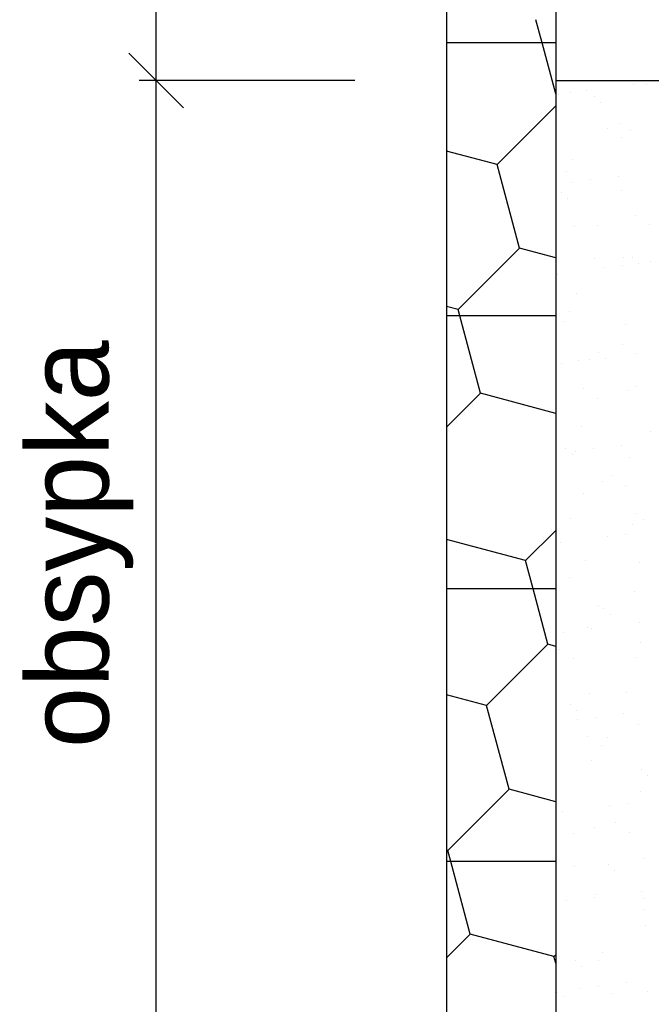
# Model space of a CAD drawing. Extents: x 10053 to 10263, y 5337 to 5664.
# Tile 10 of 14: x 10168 to 10186, y 5501 to 5529. Entities that reach past the tile are written whole.
import ezdxf

# ---------------------------------------------------------------- set-up
doc = ezdxf.new("R2010")
doc.units = 0
doc.header["$LTSCALE"] = 0.01
doc.layers.get('0').update_dxf_attribs({"linetype": 'CONTINUOUS'})
doc.layers.add('kreskowania', color=254, linetype='CONTINUOUS')
doc.layers.add('NAPISY', color=7, linetype='CONTINUOUS')
doc.layers.add('ŚCIANY', color=2, linetype='CONTINUOUS', lineweight=25)
doc.styles.get("Standard").update_dxf_attribs({"font": 'txt', "height": 0.003})

msp = doc.modelspace()

# ---------------------------------------------------------------- linework, layer by layer
at = {"layer": 'kreskowania', "color": 7}
for p, q in [((10182.728, 5527.958), (10182.555, 5528.603)), ((10183.104, 5526.554), (10182.728, 5527.958)), ((10185.267, 5526.808), (10185.267, 5526.808)), ((10185.614, 5526.81), (10185.614, 5526.81)), ((10183.185, 5526.534), (10183.185, 5526.534)), ((10183.503, 5526.575), (10183.503, 5526.575)), ((10183.964, 5526.636), (10183.964, 5526.636)), ((10181.481, 5524.592), (10183.104, 5526.215)), ((10184.169, 5526.472), (10184.169, 5526.472)), ((10184.345, 5526.31), (10184.345, 5526.31)), ((10184.857, 5525.72), (10184.857, 5525.72)), ((10184.528, 5525.594), (10184.528, 5525.594)), ((10185.18, 5525.546), (10185.18, 5525.546)), ((10184.933, 5525.336), (10184.933, 5525.336)), ((10181.481, 5524.592), (10180.084, 5524.966)), ((10182.101, 5522.276), (10181.481, 5524.592)), ((10183.564, 5524.728), (10183.564, 5524.728)), ((10183.402, 5524.404), (10183.402, 5524.404)), ((10183.57, 5524.102), (10183.57, 5524.102)), ((10184.069, 5524.167), (10184.069, 5524.167)), ((10184.848, 5524.27), (10184.848, 5524.27)), ((10183.251, 5523.83), (10183.251, 5523.83)), ((10184.917, 5523.873), (10184.917, 5523.873)), ((10183.428, 5523.668), (10183.428, 5523.668)), ((10185.303, 5523.193), (10185.303, 5523.193)), ((10183.624, 5522.88), (10183.624, 5522.88)), ((10184.262, 5522.903), (10184.262, 5522.903)), ((10185.707, 5522.935), (10185.707, 5522.935)), ((10180.406, 5520.581), (10182.101, 5522.277)), ((10183.104, 5522.008), (10182.102, 5522.276)), ((10184.177, 5522.002), (10184.177, 5522.002)), ((10184.978, 5522.025), (10184.978, 5522.025)), ((10185.217, 5522.029), (10185.217, 5522.029)), ((10185.394, 5521.867), (10185.394, 5521.867)), ((10185.733, 5521.904), (10185.733, 5521.904)), ((10184.454, 5521.735), (10184.454, 5521.735)), ((10184.953, 5521.801), (10184.953, 5521.801)), ((10183.151, 5521.564), (10183.151, 5521.564)), ((10183.684, 5521.033), (10183.684, 5521.033)), ((10180.406, 5520.581), (10180.084, 5520.668)), ((10180.453, 5520.408), (10180.406, 5520.581)), ((10183.495, 5520.529), (10183.495, 5520.529)), ((10181.027, 5518.266), (10180.453, 5520.408)), ((10183.345, 5520.261), (10183.345, 5520.261)), ((10185.038, 5520.177), (10185.038, 5520.177)), ((10184.951, 5519.601), (10184.951, 5519.601)), ((10183.745, 5519.185), (10183.745, 5519.185)), ((10184.035, 5519.197), (10184.035, 5519.197)), ((10184.3, 5519.386), (10184.3, 5519.386)), ((10184.476, 5519.224), (10184.476, 5519.224)), ((10185.338, 5519.369), (10185.338, 5519.369)), ((10183.256, 5519.095), (10183.256, 5519.095)), ((10183.866, 5518.385), (10183.866, 5518.385)), ((10185.098, 5518.33), (10185.098, 5518.33)), ((10185.311, 5518.46), (10185.311, 5518.46)), ((10180.084, 5517.323), (10181.027, 5518.266)), ((10183.104, 5517.709), (10181.027, 5518.266)), ((10184.27, 5518.127), (10184.27, 5518.127)), ((10183.805, 5517.337), (10183.805, 5517.337)), ((10185.726, 5517.2), (10185.726, 5517.2)), ((10183.382, 5516.744), (10183.382, 5516.744)), ((10184.14, 5516.728), (10184.14, 5516.728)), ((10184.92, 5516.831), (10184.92, 5516.831)), ((10183.559, 5516.582), (10183.559, 5516.582)), ((10183.641, 5516.663), (10183.641, 5516.663)), ((10185.159, 5516.482), (10185.159, 5516.482)), ((10184.64, 5515.984), (10184.64, 5515.984)), ((10184.393, 5515.817), (10184.393, 5515.817)), ((10185.044, 5515.726), (10185.044, 5515.726)), ((10183.866, 5515.49), (10183.866, 5515.49)), ((10183.514, 5514.793), (10183.514, 5514.793)), ((10185.348, 5514.943), (10185.348, 5514.943)), ((10185.525, 5514.781), (10185.525, 5514.781)), ((10185.219, 5514.634), (10185.219, 5514.634)), ((10182.268, 5513.635), (10183.104, 5514.471)), ((10184.525, 5514.296), (10184.525, 5514.296)), ((10185.024, 5514.362), (10185.024, 5514.362)), ((10182.268, 5513.634), (10180.084, 5514.22)), ((10183.223, 5514.125), (10183.223, 5514.125)), ((10182.476, 5512.857), (10182.268, 5513.634)), ((10183.926, 5513.642), (10183.926, 5513.642)), ((10185.414, 5513.583), (10185.414, 5513.583)), ((10183.476, 5513.175), (10183.476, 5513.175)), ((10182.888, 5511.319), (10182.476, 5512.857)), ((10185.28, 5512.787), (10185.28, 5512.787)), ((10184.288, 5512.392), (10184.288, 5512.392)), ((10184.431, 5512.3), (10184.431, 5512.3)), ((10184.607, 5512.138), (10184.607, 5512.138)), ((10183.986, 5511.794), (10183.986, 5511.794)), ((10185.409, 5511.93), (10185.409, 5511.93)), ((10183.327, 5511.656), (10183.327, 5511.656)), ((10184.107, 5511.759), (10184.107, 5511.759)), ((10181.193, 5509.624), (10182.888, 5511.319)), ((10183.104, 5511.261), (10182.888, 5511.319)), ((10185.442, 5511.374), (10185.442, 5511.374)), ((10183.203, 5511.176), (10183.203, 5511.176)), ((10183.607, 5510.918), (10183.607, 5510.918)), ((10185.34, 5510.939), (10185.34, 5510.939)), ((10181.193, 5509.624), (10180.084, 5509.921)), ((10184.047, 5509.947), (10184.047, 5509.947)), ((10185.063, 5509.991), (10185.063, 5509.991)), ((10181.813, 5507.308), (10181.193, 5509.624)), ((10183.513, 5509.658), (10183.513, 5509.658)), ((10183.69, 5509.496), (10183.69, 5509.496)), ((10184.991, 5509.392), (10184.991, 5509.392)), ((10183.712, 5509.224), (10183.712, 5509.224)), ((10184.211, 5509.29), (10184.211, 5509.29)), ((10185.4, 5509.092), (10185.4, 5509.092)), ((10183.977, 5508.775), (10183.977, 5508.775)), ((10184.381, 5508.517), (10184.381, 5508.517)), ((10184.524, 5508.731), (10184.524, 5508.731)), ((10184.107, 5508.099), (10184.107, 5508.099)), ((10185.479, 5507.857), (10185.479, 5507.857)), ((10185.656, 5507.695), (10185.656, 5507.695)), ((10180.118, 5505.613), (10181.813, 5507.309)), ((10183.104, 5506.962), (10181.814, 5507.308)), ((10185.461, 5507.244), (10185.461, 5507.244)), ((10185.095, 5506.923), (10185.095, 5506.923)), ((10183.294, 5506.686), (10183.294, 5506.686)), ((10184.596, 5506.858), (10184.596, 5506.858)), ((10184.752, 5506.374), (10184.752, 5506.374)), ((10183.607, 5506.089), (10183.607, 5506.089)), ((10184.168, 5506.252), (10184.168, 5506.252)), ((10185.156, 5506.116), (10185.156, 5506.116)), ((10180.119, 5505.613), (10180.084, 5505.622)), ((10180.2, 5505.307), (10180.118, 5505.613)), ((10180.739, 5503.298), (10180.2, 5505.307)), ((10185.521, 5505.396), (10185.521, 5505.396)), ((10183.625, 5505.183), (10183.625, 5505.183)), ((10184.562, 5505.214), (10184.562, 5505.214)), ((10184.738, 5505.052), (10184.738, 5505.052)), ((10185.48, 5504.491), (10185.48, 5504.491)), ((10183.398, 5504.217), (10183.398, 5504.217)), ((10184.178, 5504.32), (10184.178, 5504.32)), ((10184.228, 5504.404), (10184.228, 5504.404)), ((10185.573, 5504.288), (10185.573, 5504.288)), ((10185.526, 5503.973), (10185.526, 5503.973)), ((10185.582, 5503.549), (10185.582, 5503.549)), ((10180.084, 5502.643), (10180.739, 5503.298)), ((10183.055, 5502.677), (10180.739, 5503.298)), ((10184.4, 5502.782), (10184.4, 5502.782)), ((10183.054, 5502.677), (10183.104, 5502.727)), ((10183.104, 5502.49), (10183.054, 5502.677)), ((10183.644, 5502.572), (10183.644, 5502.572)), ((10184.288, 5502.556), (10184.288, 5502.556)), ((10183.821, 5502.41), (10183.821, 5502.41)), ((10183.783, 5501.785), (10183.783, 5501.785)), ((10184.282, 5501.851), (10184.282, 5501.851)), ((10185.062, 5501.953), (10185.062, 5501.953)), ((10185.642, 5501.701), (10185.642, 5501.701)), ((10183.132, 5501.669), (10183.132, 5501.669)), ((10183.314, 5501.566), (10183.314, 5501.566)), ((10184.655, 5501.645), (10184.655, 5501.645))]:
    msp.add_line(p, q, dxfattribs=at)
at = {"layer": 'NAPISY', "color": 7}
for p, q in [((10172.052, 5526.919), (10172.052, 5573.26)), ((10171.297, 5527.674), (10172.807, 5526.164)), ((10172.807, 5526.164), (10171.297, 5527.674)), ((10177.549, 5526.919), (10171.58, 5526.919)), ((10177.549, 5526.919), (10171.58, 5526.919)), ((10172.052, 5501.733), (10172.052, 5526.919)), ((10172.052, 5501.733), (10172.052, 5512.184)), ((10172.052, 5494.875), (10172.052, 5501.733))]:
    msp.add_line(p, q, dxfattribs=at)
at = {"layer": 'ŚCIANY', "color": 7}
for p, q in [((10180.084, 5573.26), (10180.084, 5475.105)), ((10183.104, 5573.26), (10183.104, 5475.105)), ((10183.104, 5527.958), (10180.084, 5527.958)), ((10183.104, 5526.919), (10213.714, 5526.919)), ((10183.104, 5520.408), (10180.084, 5520.408)), ((10183.104, 5512.857), (10180.084, 5512.857)), ((10183.104, 5505.307), (10180.084, 5505.307))]:
    msp.add_line(p, q, dxfattribs=at)

# ---------------------------------------------------------------- texts
at = {"color": 7}
msp.add_text('obsypka', height=2.2651, rotation=90, dxfattribs=at).set_placement((10170.735, 5508.448))

doc.saveas('drawing.dxf')
